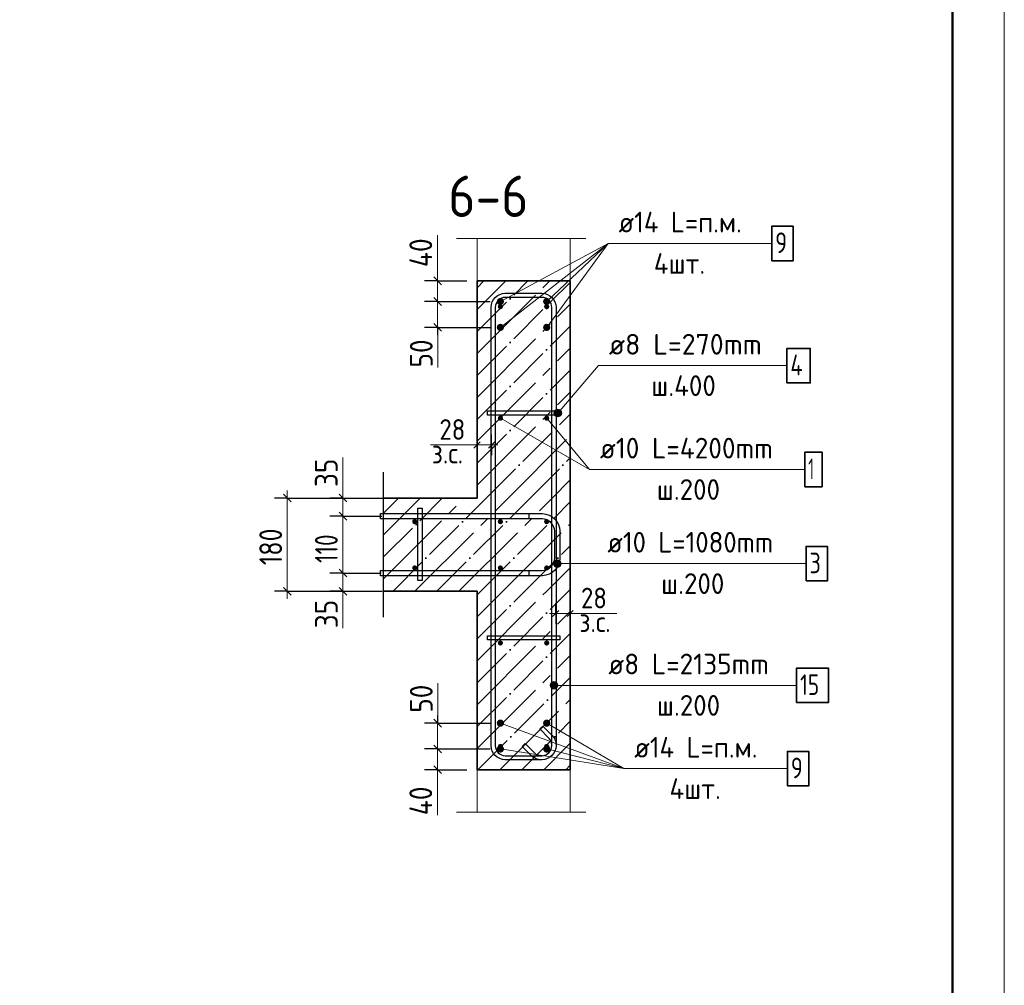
# Model space of a CAD drawing. Header units: millimetres. Extents: x -49773 to 2322955, y -3321 to 58485.
# Tile 96 of 256: x 440055 to 449570, y 29740 to 39073. Entities that reach past the tile are written whole.
import ezdxf

# ---------------------------------------------------------------- set-up
doc = ezdxf.new("R2010")
doc.units = ezdxf.units.MM
doc.linetypes.add('______11', pattern=[500, 400, -50, 0, -50])
doc.linetypes.add('______5', pattern=[1100, 800, -100, 100, -100])
for name, color, linetype, lineweight in [('Standard', 7, 'Continuous', 25), ('Арм.стержн. Арматура края', 96, 'Continuous', 35), ('Арм.стержн. вертикальными 1', 22, 'Continuous', 35), ('Арм.стержн. Доп. арматура', 180, 'Continuous', 35), ('Арм.стержн. Хомут', 240, 'Continuous', 35), ('Арм.стержн.горизонт. 1', 180, 'Continuous', 35), ('Размерная линия_ общее', 7, 'Continuous', 13), ('Размерная линия_ общее_1', 7, 'Continuous', 13)]:
    doc.layers.add(name, color=color, linetype=linetype, lineweight=lineweight)
doc.layers.add('Арм.стержн.Стяжки', color=7, linetype='Continuous', lineweight=35, true_color=0x501e0f)
doc.layers.add('Осевая линия_ общее', color=7, linetype='______5', lineweight=13, true_color=0xa0a0a0)
doc.styles.add('ISOCPEUR', font='txt')

msp = doc.modelspace()

# ---------------------------------------------------------------- hatches: boundary and pattern name
at = {"layer": 'Арм.стержн. Арматура края', "linetype": 'Continuous', "lineweight": 13, "transparency": 33554687}
for points in [[(445217.7, 33797.2), (445217.7, 33834.7), (445212.4, 33815.9)], [(445231.2, 33783.7), (445231.2, 33848.2), (445217.7, 33834.7)], [(445231.2, 33783.7), (445217.7, 33834.7), (445217.7, 33797.2)], [(445249.9, 33778.4), (445249.9, 33853.4), (445231.2, 33848.2)], [(445249.9, 33778.4), (445231.2, 33848.2), (445231.2, 33783.7)], [(445268.7, 33783.7), (445268.7, 33848.2), (445249.9, 33853.4)], [(445268.7, 33783.7), (445249.9, 33853.4), (445249.9, 33778.4)], [(445282.2, 33797.2), (445282.2, 33834.7), (445268.7, 33848.2)], [(445282.2, 33797.2), (445268.7, 33848.2), (445268.7, 33783.7)], [(445282.2, 33834.7), (445282.2, 33797.2), (445287.4, 33815.9)]]:
    msp.add_hatch(color=7, dxfattribs=at).paths.add_polyline_path(points)
at = {"layer": 'Арм.стержн. вертикальными 1', "linetype": 'Continuous', "lineweight": 50, "transparency": 33554687}
for points in [[(444724.9, 36299.1), (444723, 36308.7), (444717.6, 36316.8), (444709.5, 36322.2), (444699.9, 36324.1), (444690.4, 36322.2), (444682.3, 36316.8), (444676.8, 36308.7), (444675, 36299.1), (444676.8, 36289.5), (444682.3, 36281.4), (444690.4, 36276), (444699.9, 36274.1), (444709.5, 36276), (444717.6, 36281.4), (444723, 36289.5)], [(445172.6, 36299.1), (445170.7, 36308.7), (445165.3, 36316.8), (445157.2, 36322.2), (445147.6, 36324.1), (445138, 36322.2), (445129.9, 36316.8), (445124.5, 36308.7), (445122.6, 36299.1), (445124.5, 36289.5), (445129.9, 36281.4), (445138, 36276), (445147.6, 36274.1), (445157.2, 36276), (445165.3, 36281.4), (445170.7, 36289.5)], [(444724.9, 35221.6), (444723, 35231.2), (444717.6, 35239.3), (444709.5, 35244.7), (444699.9, 35246.6), (444690.4, 35244.7), (444682.3, 35239.3), (444676.8, 35231.2), (444675, 35221.6), (444676.8, 35212.1), (444682.3, 35203.9), (444690.4, 35198.5), (444699.9, 35196.6), (444709.5, 35198.5), (444717.6, 35203.9), (444723, 35212.1)], [(445172.6, 35221.6), (445170.7, 35231.2), (445165.3, 35239.3), (445157.2, 35244.7), (445147.6, 35246.6), (445138, 35244.7), (445129.9, 35239.3), (445124.5, 35231.2), (445122.6, 35221.6), (445124.5, 35212.1), (445129.9, 35203.9), (445138, 35198.5), (445147.6, 35196.6), (445157.2, 35198.5), (445165.3, 35203.9), (445170.7, 35212.1)], [(443897.5, 34221.6), (443895.6, 34231.2), (443890.1, 34239.3), (443882, 34244.7), (443872.5, 34246.6), (443862.9, 34244.7), (443854.8, 34239.3), (443849.4, 34231.2), (443847.5, 34221.6), (443849.4, 34212.1), (443854.8, 34203.9), (443862.9, 34198.5), (443872.5, 34196.6), (443882, 34198.5), (443890.1, 34203.9), (443895.6, 34212.1)], [(444724.9, 34221.6), (444723, 34231.2), (444717.6, 34239.3), (444709.5, 34244.7), (444699.9, 34246.6), (444690.4, 34244.7), (444682.3, 34239.3), (444676.8, 34231.2), (444675, 34221.6), (444676.8, 34212.1), (444682.3, 34203.9), (444690.4, 34198.5), (444699.9, 34196.6), (444709.5, 34198.5), (444717.6, 34203.9), (444723, 34212.1)], [(445172.6, 34221.6), (445170.7, 34231.2), (445165.3, 34239.3), (445157.2, 34244.7), (445147.6, 34246.6), (445138, 34244.7), (445129.9, 34239.3), (445124.5, 34231.2), (445122.6, 34221.6), (445124.5, 34212.1), (445129.9, 34203.9), (445138, 34198.5), (445147.6, 34196.6), (445157.2, 34198.5), (445165.3, 34203.9), (445170.7, 34212.1)], [(443897.5, 33774), (443895.6, 33783.5), (443890.1, 33791.6), (443882, 33797.1), (443872.5, 33799), (443862.9, 33797.1), (443854.8, 33791.6), (443849.4, 33783.5), (443847.5, 33774), (443849.4, 33764.4), (443854.8, 33756.3), (443862.9, 33750.9), (443872.5, 33749), (443882, 33750.9), (443890.1, 33756.3), (443895.6, 33764.4)], [(444724.9, 33774), (444723, 33783.5), (444717.6, 33791.6), (444709.5, 33797.1), (444699.9, 33799), (444690.4, 33797.1), (444682.3, 33791.6), (444676.8, 33783.5), (444675, 33774), (444676.8, 33764.4), (444682.3, 33756.3), (444690.4, 33750.9), (444699.9, 33749), (444709.5, 33750.9), (444717.6, 33756.3), (444723, 33764.4)], [(445172.6, 33774), (445170.7, 33783.5), (445165.3, 33791.6), (445157.2, 33797.1), (445147.6, 33799), (445138, 33797.1), (445129.9, 33791.6), (445124.5, 33783.5), (445122.6, 33774), (445124.5, 33764.4), (445129.9, 33756.3), (445138, 33750.9), (445147.6, 33749), (445157.2, 33750.9), (445165.3, 33756.3), (445170.7, 33764.4)], [(444724.9, 33049), (444723, 33058.5), (444717.6, 33066.6), (444709.5, 33072.1), (444699.9, 33074), (444690.4, 33072.1), (444682.3, 33066.6), (444676.8, 33058.5), (444675, 33049), (444676.8, 33039.4), (444682.3, 33031.3), (444690.4, 33025.9), (444699.9, 33024), (444709.5, 33025.9), (444717.6, 33031.3), (444723, 33039.4)], [(445172.6, 33049), (445170.7, 33058.5), (445165.3, 33066.6), (445157.2, 33072.1), (445147.6, 33074), (445138, 33072.1), (445129.9, 33066.6), (445124.5, 33058.5), (445122.6, 33049), (445124.5, 33039.4), (445129.9, 33031.3), (445138, 33025.9), (445147.6, 33024), (445157.2, 33025.9), (445165.3, 33031.3), (445170.7, 33039.4)], [(444724.9, 32049), (444723, 32058.5), (444717.6, 32066.6), (444709.5, 32072.1), (444699.9, 32074), (444690.4, 32072.1), (444682.3, 32066.6), (444676.8, 32058.5), (444675, 32049), (444676.8, 32039.4), (444682.3, 32031.3), (444690.4, 32025.9), (444699.9, 32024), (444709.5, 32025.9), (444717.6, 32031.3), (444723, 32039.4)], [(445172.6, 32049), (445170.7, 32058.5), (445165.3, 32066.6), (445157.2, 32072.1), (445147.6, 32074), (445138, 32072.1), (445129.9, 32066.6), (445124.5, 32058.5), (445122.6, 32049), (445124.5, 32039.4), (445129.9, 32031.3), (445138, 32025.9), (445147.6, 32024), (445157.2, 32025.9), (445165.3, 32031.3), (445170.7, 32039.4)]]:
    msp.add_hatch(color=4, dxfattribs=at).paths.add_polyline_path(points)
at = {"layer": 'Арм.стержн. Доп. арматура', "linetype": 'Continuous', "lineweight": 50, "transparency": 33554687}
for points in [[(444734.9, 36349.1), (444732.3, 36362.5), (444724.7, 36373.8), (444713.3, 36381.4), (444699.9, 36384.1), (444686.6, 36381.4), (444675.2, 36373.8), (444667.6, 36362.5), (444665, 36349.1), (444667.6, 36335.7), (444675.2, 36324.4), (444686.6, 36316.8), (444699.9, 36314.1), (444713.3, 36316.8), (444724.7, 36324.4), (444732.3, 36335.7)], [(445182.6, 36349.1), (445179.9, 36362.5), (445172.4, 36373.8), (445161, 36381.4), (445147.6, 36384.1), (445134.2, 36381.4), (445122.9, 36373.8), (445115.3, 36362.5), (445112.6, 36349.1), (445115.3, 36335.7), (445122.9, 36324.4), (445134.2, 36316.8), (445147.6, 36314.1), (445161, 36316.8), (445172.4, 36324.4), (445179.9, 36335.7)], [(444734.9, 36099.1), (444732.3, 36112.5), (444724.7, 36123.9), (444713.3, 36131.4), (444699.9, 36134.1), (444686.6, 36131.4), (444675.2, 36123.9), (444667.6, 36112.5), (444665, 36099.1), (444667.6, 36085.7), (444675.2, 36074.4), (444686.6, 36066.8), (444699.9, 36064.1), (444713.3, 36066.8), (444724.7, 36074.4), (444732.3, 36085.7)], [(445182.6, 36099.1), (445179.9, 36112.5), (445172.4, 36123.9), (445161, 36131.4), (445147.6, 36134.1), (445134.2, 36131.4), (445122.9, 36123.9), (445115.3, 36112.5), (445112.6, 36099.1), (445115.3, 36085.7), (445122.9, 36074.4), (445134.2, 36066.8), (445147.6, 36064.1), (445161, 36066.8), (445172.4, 36074.4), (445179.9, 36085.7)], [(444734.9, 32274.1), (444732.3, 32287.5), (444724.7, 32298.9), (444713.3, 32306.4), (444699.9, 32309.1), (444686.6, 32306.4), (444675.2, 32298.9), (444667.6, 32287.5), (444665, 32274.1), (444667.6, 32260.7), (444675.2, 32249.4), (444686.6, 32241.8), (444699.9, 32239.1), (444713.3, 32241.8), (444724.7, 32249.4), (444732.3, 32260.7)], [(445182.6, 32274.1), (445179.9, 32287.5), (445172.4, 32298.9), (445161, 32306.4), (445147.6, 32309.1), (445134.2, 32306.4), (445122.9, 32298.9), (445115.3, 32287.5), (445112.6, 32274.1), (445115.3, 32260.7), (445122.9, 32249.4), (445134.2, 32241.8), (445147.6, 32239.1), (445161, 32241.8), (445172.4, 32249.4), (445179.9, 32260.7)], [(444734.9, 32024.1), (444732.3, 32037.5), (444724.7, 32048.9), (444713.3, 32056.4), (444699.9, 32059.1), (444686.6, 32056.4), (444675.2, 32048.9), (444667.6, 32037.5), (444665, 32024.1), (444667.6, 32010.7), (444675.2, 31999.4), (444686.6, 31991.8), (444699.9, 31989.1), (444713.3, 31991.8), (444724.7, 31999.4), (444732.3, 32010.7)], [(445182.6, 32024.1), (445179.9, 32037.5), (445172.4, 32048.9), (445161, 32056.4), (445147.6, 32059.1), (445134.2, 32056.4), (445122.9, 32048.9), (445115.3, 32037.5), (445112.6, 32024.1), (445115.3, 32010.7), (445122.9, 31999.4), (445134.2, 31991.8), (445147.6, 31989.1), (445161, 31991.8), (445172.4, 31999.4), (445179.9, 32010.7)]]:
    msp.add_hatch(color=7, dxfattribs=at).paths.add_polyline_path(points)
at = {"layer": 'Арм.стержн. Хомут', "linetype": 'Continuous', "lineweight": 13, "transparency": 33554687}
for points in [[(445185.4, 32620.2), (445185.4, 32657.7), (445180.1, 32638.9)], [(445198.9, 32606.7), (445198.9, 32671.2), (445185.4, 32657.7)], [(445198.9, 32606.7), (445185.4, 32657.7), (445185.4, 32620.2)], [(445217.6, 32601.4), (445217.6, 32676.4), (445198.9, 32671.2)], [(445217.6, 32601.4), (445198.9, 32671.2), (445198.9, 32606.7)], [(445236.4, 32606.7), (445236.4, 32671.2), (445217.6, 32676.4)], [(445236.4, 32606.7), (445217.6, 32676.4), (445217.6, 32601.4)], [(445249.9, 32620.2), (445249.9, 32657.7), (445236.4, 32671.2)], [(445249.9, 32620.2), (445236.4, 32671.2), (445236.4, 32606.7)], [(445249.9, 32657.7), (445249.9, 32620.2), (445255.1, 32638.9)]]:
    msp.add_hatch(color=7, dxfattribs=at).paths.add_polyline_path(points)
at = {"layer": 'Арм.стержн.Стяжки', "linetype": 'Continuous', "lineweight": 13, "transparency": 33554687}
for points in [[(445291.5, 35264.8), (445242.6, 35306.9), (445226.4, 35296.1)], [(445290.1, 35283.9), (445261.6, 35308.3), (445242.6, 35306.9)], [(445290.1, 35283.9), (445242.6, 35306.9), (445291.5, 35264.8)], [(445261.6, 35308.3), (445290.1, 35283.9), (445279.3, 35300.1)], [(445283.2, 35247.2), (445226.4, 35296.1), (445218.1, 35278.5)], [(445283.2, 35247.2), (445218.1, 35278.5), (445267, 35236.4)], [(445267, 35236.4), (445218.1, 35278.5), (445219.6, 35259.4)], [(445267, 35236.4), (445219.6, 35259.4), (445248, 35235)], [(445248, 35235), (445219.6, 35259.4), (445230.4, 35243.2)], [(445291.5, 35264.8), (445226.4, 35296.1), (445283.2, 35247.2)]]:
    msp.add_hatch(color=7, dxfattribs=at).paths.add_polyline_path(points)

# ---------------------------------------------------------------- linework, layer by layer
at = {"layer": 'Standard', "color": 7, "linetype": 'Continuous', "lineweight": 13, "transparency": 33554687}
for p, q in [((444275, 36959.6), (445524.9, 36959.6)), ((444475, 34962.6), (444024.9, 34962.6)), ((445375, 33333.4), (445824.9, 33333.4)), ((444275, 31413.6), (445524.9, 31413.6))]:
    msp.add_line(p, q, dxfattribs=at)
at = {"layer": 'Standard', "color": 253, "linetype": '______11', "lineweight": 35, "true_color": 0xababab, "transparency": 33554687}
for p, q in [((444475, 36058.6), (444965.5, 36549.1)), ((444475, 36482.8), (444541.2, 36549.1)), ((444475, 35634.3), (445375, 36534.3)), ((444475, 35210.1), (445375, 36110.1)), ((444475, 34785.8), (445375, 35685.8)), ((444562.5, 34449.1), (445375, 35261.5)), ((444986.8, 34449.1), (445375, 34837.3)), ((443566.4, 34301.5), (443714, 34449.1)), ((443566.4, 33877.2), (444138.3, 34449.1)), ((443662.5, 33549.1), (444562.5, 34449.1)), ((444086.8, 33549.1), (444986.8, 34449.1)), ((444511.1, 33549.1), (445375, 34413)), ((444935.3, 33549.1), (445375, 33988.7)), ((444475, 32664.5), (445359.6, 33549.1)), ((444475, 33088.7), (444935.3, 33549.1)), ((444475, 33513), (444511.1, 33549.1)), ((445359.6, 33549.1), (445375, 33564.5)), ((444475, 32240.2), (445375, 33140.2)), ((444483.1, 31824.1), (445375, 32716)), ((444907.4, 31824.1), (445375, 32291.7)), ((445331.6, 31824.1), (445375, 31867.4))]:
    msp.add_line(p, q, dxfattribs=at)
at = {"layer": 'Standard', "color": 253, "linetype": '______5', "lineweight": 35, "true_color": 0xababab, "transparency": 33554687}
for p, q in [((444475, 35846.5), (445177.6, 36549.1)), ((444475, 36270.7), (444753.3, 36549.1)), ((444475, 35422.2), (445375, 36322.2)), ((444475, 34997.9), (445375, 35897.9)), ((444475, 34573.7), (445375, 35473.7)), ((444774.7, 34449.1), (445375, 35049.4)), ((445198.9, 34449.1), (445375, 34625.1)), ((443566.4, 34089.4), (443926.1, 34449.1)), ((443566.4, 33665.1), (444350.4, 34449.1)), ((443874.7, 33549.1), (444774.7, 34449.1)), ((444298.9, 33549.1), (445198.9, 34449.1)), ((444723.2, 33549.1), (445375, 34200.9)), ((445147.4, 33549.1), (445375, 33776.6)), ((444475, 32876.6), (445147.4, 33549.1)), ((444475, 33300.9), (444723.2, 33549.1)), ((444475, 32452.4), (445375, 33352.3)), ((444475, 32028.1), (445375, 32928.1)), ((444695.2, 31824.1), (445375, 32503.8)), ((445119.5, 31824.1), (445375, 32079.6))]:
    msp.add_line(p, q, dxfattribs=at)
at = {"layer": 'Standard', "color": 7, "linetype": 'Continuous', "lineweight": 35, "transparency": 33554687}
for p, q in [((444475, 36549.1), (444475, 34449.1)), ((445375, 36549.1), (444475, 36549.1)), ((445375, 34449.1), (445375, 36549.1)), ((444475, 34449.1), (443566.4, 34449.1)), ((445375, 33549.1), (445375, 34449.1)), ((443566.4, 33549.1), (444475, 33549.1)), ((444475, 33549.1), (444475, 31824.1)), ((445375, 31824.1), (445375, 33549.1)), ((444475, 31824.1), (445375, 31824.1))]:
    msp.add_line(p, q, dxfattribs=at)
at = {"layer": 'Standard', "color": 7, "linetype": 'Continuous', "lineweight": 25, "transparency": 33554687}
msp.add_line((443566.4, 34699.1), (443566.4, 33299.1), dxfattribs=at)
at = {"layer": 'Standard', "color": 7, "linetype": 'Continuous', "lineweight": 13, "transparency": 33554687}
msp.add_lwpolyline([(407569.7, -1236.7), (449569.7, -1236.7), (449569.7, 58163.3), (407569.7, 58163.3), (407569.7, -1236.7)], close=True, dxfattribs=at)
at = {"layer": 'Standard', "color": 7, "linetype": 'Continuous', "lineweight": 50, "transparency": 33554687}
msp.add_lwpolyline([(409569.7, 57663.3), (449069.7, 57663.3), (449069.7, -736.7), (409569.7, -736.7), (409569.7, 57663.3)], close=True, dxfattribs=at)
at = {"layer": 'Standard', "color": 7, "linetype": 'Continuous', "lineweight": 13, "transparency": 33554687}
for points in [[(444475, 36549.1), (445375, 36549.1), (445375, 36959.6), (444475, 36959.6), (444475, 36549.1)], [(444475, 31824.1), (445375, 31824.1), (445375, 31413.6), (444475, 31413.6), (444475, 31824.1)]]:
    msp.add_lwpolyline(points, dxfattribs=at)
at = {"layer": 'Арм.стержн. Арматура края', "color": 7, "linetype": 'Continuous', "lineweight": 13, "transparency": 33554687}
for p, q in [((445212.4, 33815.9), (445212.4, 33815.9)), ((445249.9, 33853.4), (445249.9, 33853.4)), ((445333.7, 33815.9), (445249.9, 33815.9)), ((445249.9, 33778.4), (445249.9, 33778.4)), ((445287.4, 33815.9), (445287.4, 33815.9)), ((445333.7, 33815.9), (447653.7, 33815.9))]:
    msp.add_line(p, q, dxfattribs=at)
at = {"layer": 'Арм.стержн. Арматура края', "color": 4, "linetype": 'Continuous', "lineweight": 25, "transparency": 33554687}
msp.add_lwpolyline([(443541.4, 33749.1), (445104.7, 33749.1), (445127.3, 33752.2), (445150.2, 33759.8), (445171.2, 33771.5), (445188.3, 33785.8), (445202.5, 33802.8), (445214.3, 33823.8), (445221.8, 33846.7), (445224.9, 33869.3), (445224.9, 34128.9), (445221.8, 34151.5), (445214.3, 34174.4), (445202.5, 34195.4), (445188.3, 34212.4), (445171.2, 34226.7), (445150.2, 34238.4), (445127.3, 34246), (445104.7, 34249.1), (443541.4, 34249.1), (443541.4, 34299.1), (445108.2, 34299.1), (445138.7, 34294.9), (445170.5, 34284.4), (445199.7, 34268), (445223.8, 34247.9), (445243.9, 34223.9), (445260.2, 34194.6), (445270.7, 34162.9), (445274.9, 34132.4), (445274.9, 33865.8), (445270.7, 33835.3), (445260.2, 33803.6), (445243.9, 33774.4), (445223.8, 33750.3), (445199.7, 33730.2), (445170.5, 33713.8), (445138.7, 33703.3), (445108.2, 33699.1), (443541.4, 33699.1), (443541.4, 33749.1)], dxfattribs=at)
msp.add_lwpolyline([(443541.4, 33749.1), (445104.7, 33749.1), (445127.3, 33752.2), (445150.2, 33759.8), (445171.2, 33771.5), (445188.3, 33785.8), (445202.5, 33802.8), (445214.3, 33823.8), (445221.8, 33846.7), (445224.9, 33869.3), (445224.9, 34128.9), (445221.8, 34151.5), (445214.3, 34174.4), (445202.5, 34195.4), (445188.3, 34212.4), (445171.2, 34226.7), (445150.2, 34238.4), (445127.3, 34246), (445104.7, 34249.1), (443541.4, 34249.1), (443541.4, 34299.1), (445108.2, 34299.1), (445138.7, 34294.9), (445170.5, 34284.4), (445199.7, 34268), (445223.8, 34247.9), (445243.9, 34223.9), (445260.2, 34194.6), (445270.7, 34162.9), (445274.9, 34132.4), (445274.9, 33865.8), (445270.7, 33835.3), (445260.2, 33803.6), (445243.9, 33774.4), (445223.8, 33750.3), (445199.7, 33730.2), (445170.5, 33713.8), (445138.7, 33703.3), (445108.2, 33699.1), (443541.4, 33699.1), (443541.4, 33749.1)], dxfattribs=at)
at = {"layer": 'Арм.стержн. Арматура края', "color": 7, "linetype": 'Continuous', "lineweight": 35, "transparency": 33554687}
msp.add_lwpolyline([(447653.7, 33649.3), (447860.4, 33649.3), (447860.4, 33982.6), (447653.7, 33982.6), (447653.7, 33649.3)], dxfattribs=at)
at = {"layer": 'Арм.стержн. Арматура края', "color": 7, "linetype": 'Continuous', "lineweight": 13, "transparency": 33554687}
msp.add_circle((445249.9, 33815.9), 37.5, dxfattribs=at)
at = {"layer": 'Арм.стержн. вертикальными 1', "color": 7, "linetype": 'Continuous', "lineweight": 13, "transparency": 33554687}
for q in [(445147.6, 35221.6), (447641.8, 34725.5)]:
    msp.add_line((445561.8, 34725.5), q, dxfattribs=at)
at = {"layer": 'Арм.стержн. вертикальными 1', "color": 7, "linetype": 'Continuous', "lineweight": 35, "transparency": 33554687}
msp.add_lwpolyline([(447641.8, 34558.8), (447808.5, 34558.8), (447808.5, 34892.2), (447641.8, 34892.2), (447641.8, 34558.8)], dxfattribs=at)
at = {"layer": 'Арм.стержн. Доп. арматура', "color": 7, "linetype": 'Continuous', "lineweight": 13, "transparency": 33554687}
for p, q in [((445742.4, 36910.3), (444699.9, 36099.1)), ((445742.4, 36910.3), (444699.9, 36349.1)), ((445742.4, 36910.3), (445147.6, 36099.1)), ((445742.4, 36910.3), (445147.6, 36349.1)), ((445742.4, 36910.3), (447322.4, 36910.3)), ((445893.9, 31834.2), (444699.9, 32274.1)), ((445893.9, 31834.2), (445147.6, 32274.1)), ((445893.9, 31834.2), (444699.9, 32024.1)), ((445893.9, 31834.2), (445147.6, 32024.1)), ((445893.9, 31834.2), (447473.9, 31834.2))]:
    msp.add_line(p, q, dxfattribs=at)
at = {"layer": 'Арм.стержн. Доп. арматура', "color": 7, "linetype": 'Continuous', "lineweight": 35, "transparency": 33554687}
for points in [[(447322.4, 36743.6), (447529.1, 36743.6), (447529.1, 37076.9), (447322.4, 37076.9), (447322.4, 36743.6)], [(447473.9, 31667.5), (447680.5, 31667.5), (447680.5, 32000.9), (447473.9, 32000.9), (447473.9, 31667.5)]]:
    msp.add_lwpolyline(points, dxfattribs=at)
at = {"layer": 'Арм.стержн. Хомут', "color": 7, "linetype": 'Continuous', "lineweight": 13, "transparency": 33554687}
for p, q in [((445180.1, 32638.9), (445180.1, 32638.9)), ((445217.6, 32676.4), (445217.6, 32676.4)), ((445643, 32638.9), (445217.6, 32638.9)), ((445255.1, 32638.9), (445255.1, 32638.9)), ((445643, 32638.9), (447563, 32638.9)), ((445217.6, 32601.4), (445217.6, 32601.4))]:
    msp.add_line(p, q, dxfattribs=at)
at = {"layer": 'Арм.стержн. Хомут', "color": 40, "linetype": 'Continuous', "lineweight": 25, "transparency": 33554687}
msp.add_lwpolyline([(444938.9, 32076.3), (445028.2, 31987), (445035.4, 31980.9), (445043, 31975.4), (445051, 31970.6), (445059.3, 31966.7), (445068, 31963.6), (445077, 31961.3), (445086.3, 31959.8), (445095.7, 31959.1), (445101.4, 31959.1), (445119.5, 31961.6), (445137.8, 31967.7), (445154.6, 31977), (445168.3, 31988.5), (445179.7, 32002.1), (445189.1, 32018.9), (445195.1, 32037.2), (445197.6, 32055.3), (445197.6, 36292.9), (445195.1, 36311), (445189.1, 36329.3), (445179.7, 36346.1), (445168.3, 36359.8), (445154.6, 36371.2), (445137.8, 36380.6), (445119.5, 36386.6), (445101.4, 36389.1), (444746.1, 36389.1), (444728, 36386.6), (444709.7, 36380.6), (444692.9, 36371.2), (444679.3, 36359.8), (444667.9, 36346.1), (444658.5, 36329.3), (444652.5, 36311), (444650, 36292.9), (444650, 32055.3), (444652.5, 32037.2), (444658.5, 32018.9), (444667.9, 32002.1), (444679.3, 31988.5), (444692.9, 31977), (444709.7, 31967.7), (444728, 31961.6), (444746.1, 31959.1), (445101.4, 31959.1), (445119.5, 31961.6), (445137.8, 31967.7), (445154.6, 31977), (445168.3, 31988.5), (445179.7, 32002.1), (445189.1, 32018.9), (445195.1, 32037.2), (445197.6, 32055.3), (445197.6, 32061), (445196.9, 32070.4), (445195.4, 32079.7), (445193.1, 32088.7), (445190, 32097.4), (445186.1, 32105.7), (445181.3, 32113.7), (445175.8, 32121.4), (445169.7, 32128.5), (445080.4, 32217.8), (445108.6, 32246.1), (445199, 32155.8), (445207.2, 32146.2), (445214.9, 32135.6), (445221.5, 32124.3), (445227, 32112.7), (445231.3, 32100.6), (445234.6, 32087.9), (445236.7, 32075), (445237.6, 32062.4), (445237.6, 32052.5), (445234.2, 32028.1), (445225.8, 32002.7), (445212.7, 31979.3), (445196.7, 31960.1), (445177.4, 31944), (445154, 31930.9), (445128.6, 31922.5), (445104.2, 31919.1), (444743.3, 31919.1), (444718.9, 31922.5), (444693.5, 31930.9), (444670.1, 31944), (444650.9, 31960.1), (444634.8, 31979.3), (444621.7, 32002.7), (444613.3, 32028.1), (444609.9, 32052.5), (444609.9, 36295.7), (444613.3, 36320.1), (444621.7, 36345.5), (444634.8, 36368.9), (444650.9, 36388.2), (444670.1, 36404.2), (444693.5, 36417.3), (444718.9, 36425.7), (444743.3, 36429.1), (445104.2, 36429.1), (445128.6, 36425.7), (445154, 36417.3), (445177.4, 36404.2), (445196.7, 36388.2), (445212.7, 36368.9), (445225.8, 36345.5), (445234.2, 36320.1), (445237.6, 36295.7), (445237.6, 32052.5), (445234.2, 32028.1), (445225.8, 32002.7), (445212.7, 31979.3), (445196.7, 31960.1), (445177.4, 31944), (445154, 31930.9), (445128.6, 31922.5), (445104.2, 31919.1), (445094.3, 31919.1), (445081.7, 31920), (445068.8, 31922.1), (445056.1, 31925.4), (445044, 31929.7), (445032.4, 31935.2), (445021.1, 31941.8), (445010.5, 31949.5), (445001, 31957.8), (444910.7, 32048.1), (444938.9, 32076.3)], dxfattribs=at)
msp.add_lwpolyline([(444938.9, 32076.3), (445028.2, 31987), (445035.4, 31980.9), (445043, 31975.4), (445051, 31970.6), (445059.3, 31966.7), (445068, 31963.6), (445077, 31961.3), (445086.3, 31959.8), (445095.7, 31959.1), (445101.4, 31959.1), (445119.5, 31961.6), (445137.8, 31967.7), (445154.6, 31977), (445168.3, 31988.5), (445179.7, 32002.1), (445189.1, 32018.9), (445195.1, 32037.2), (445197.6, 32055.3), (445197.6, 36292.9), (445195.1, 36311), (445189.1, 36329.3), (445179.7, 36346.1), (445168.3, 36359.8), (445154.6, 36371.2), (445137.8, 36380.6), (445119.5, 36386.6), (445101.4, 36389.1), (444746.1, 36389.1), (444728, 36386.6), (444709.7, 36380.6), (444692.9, 36371.2), (444679.3, 36359.8), (444667.9, 36346.1), (444658.5, 36329.3), (444652.5, 36311), (444650, 36292.9), (444650, 32055.3), (444652.5, 32037.2), (444658.5, 32018.9), (444667.9, 32002.1), (444679.3, 31988.5), (444692.9, 31977), (444709.7, 31967.7), (444728, 31961.6), (444746.1, 31959.1), (445101.4, 31959.1), (445119.5, 31961.6), (445137.8, 31967.7), (445154.6, 31977), (445168.3, 31988.5), (445179.7, 32002.1), (445189.1, 32018.9), (445195.1, 32037.2), (445197.6, 32055.3), (445197.6, 32061), (445196.9, 32070.4), (445195.4, 32079.7), (445193.1, 32088.7), (445190, 32097.4), (445186.1, 32105.7), (445181.3, 32113.7), (445175.8, 32121.4), (445169.7, 32128.5), (445080.4, 32217.8), (445108.6, 32246.1), (445199, 32155.8), (445207.2, 32146.2), (445214.9, 32135.6), (445221.5, 32124.3), (445227, 32112.7), (445231.3, 32100.6), (445234.6, 32087.9), (445236.7, 32075), (445237.6, 32062.4), (445237.6, 32052.5), (445234.2, 32028.1), (445225.8, 32002.7), (445212.7, 31979.3), (445196.7, 31960.1), (445177.4, 31944), (445154, 31930.9), (445128.6, 31922.5), (445104.2, 31919.1), (444743.3, 31919.1), (444718.9, 31922.5), (444693.5, 31930.9), (444670.1, 31944), (444650.9, 31960.1), (444634.8, 31979.3), (444621.7, 32002.7), (444613.3, 32028.1), (444609.9, 32052.5), (444609.9, 36295.7), (444613.3, 36320.1), (444621.7, 36345.5), (444634.8, 36368.9), (444650.9, 36388.2), (444670.1, 36404.2), (444693.5, 36417.3), (444718.9, 36425.7), (444743.3, 36429.1), (445104.2, 36429.1), (445128.6, 36425.7), (445154, 36417.3), (445177.4, 36404.2), (445196.7, 36388.2), (445212.7, 36368.9), (445225.8, 36345.5), (445234.2, 36320.1), (445237.6, 36295.7), (445237.6, 32052.5), (445234.2, 32028.1), (445225.8, 32002.7), (445212.7, 31979.3), (445196.7, 31960.1), (445177.4, 31944), (445154, 31930.9), (445128.6, 31922.5), (445104.2, 31919.1), (445094.3, 31919.1), (445081.7, 31920), (445068.8, 31922.1), (445056.1, 31925.4), (445044, 31929.7), (445032.4, 31935.2), (445021.1, 31941.8), (445010.5, 31949.5), (445001, 31957.8), (444910.7, 32048.1), (444938.9, 32076.3)], dxfattribs=at)
at = {"layer": 'Арм.стержн. Хомут', "color": 7, "linetype": 'Continuous', "lineweight": 35, "transparency": 33554687}
msp.add_lwpolyline([(447563, 32472.3), (447869.7, 32472.3), (447869.7, 32805.6), (447563, 32805.6), (447563, 32472.3)], dxfattribs=at)
at = {"layer": 'Арм.стержн. Хомут', "color": 7, "linetype": 'Continuous', "lineweight": 13, "transparency": 33554687}
msp.add_circle((445217.6, 32638.9), 37.5, dxfattribs=at)
at = {"layer": 'Арм.стержн.горизонт. 1', "color": 4, "linetype": 'Continuous', "lineweight": 25, "transparency": 33554687}
for points in [[(443541.4, 34299.1), (444974.9, 34299.1), (444974.9, 34249.1), (443541.4, 34249.1), (443541.4, 34299.1)], [(443541.4, 34299.1), (444974.9, 34299.1), (444974.9, 34249.1), (443541.4, 34249.1), (443541.4, 34299.1)], [(443541.4, 33749.1), (444974.9, 33749.1), (444974.9, 33699.1), (443541.4, 33699.1), (443541.4, 33749.1)], [(443541.4, 33749.1), (444974.9, 33749.1), (444974.9, 33699.1), (443541.4, 33699.1), (443541.4, 33749.1)]]:
    msp.add_lwpolyline(points, dxfattribs=at)
at = {"layer": 'Арм.стержн.Стяжки', "color": 7, "linetype": 'Continuous', "lineweight": 13, "transparency": 33554687}
for p, q in [((445648.4, 35729.3), (445254.8, 35271.6)), ((445648.4, 35729.3), (447468.4, 35729.3)), ((445226.4, 35296.1), (445226.4, 35296.1)), ((445230.4, 35243.2), (445230.4, 35243.2)), ((445279.3, 35300.1), (445279.3, 35300.1)), ((445283.2, 35247.2), (445283.2, 35247.2))]:
    msp.add_line(p, q, dxfattribs=at)
at = {"layer": 'Арм.стержн.Стяжки', "color": 7, "linetype": 'Continuous', "lineweight": 35, "transparency": 33554687}
msp.add_lwpolyline([(447468.4, 35562.6), (447695, 35562.6), (447695, 35895.9), (447468.4, 35895.9), (447468.4, 35562.6)], dxfattribs=at)
at = {"layer": 'Арм.стержн.Стяжки', "color": 40, "linetype": 'Continuous', "lineweight": 25, "transparency": 33554687}
for points in [[(444574.8, 35291.6), (445274.8, 35291.6), (445274.8, 35251.6), (444574.8, 35251.6), (444574.8, 35291.6)], [(443902.5, 33651.4), (443902.5, 34351.4), (443942.5, 34351.4), (443942.5, 33651.4), (443902.5, 33651.4)], [(444574.8, 33119), (445274.8, 33119), (445274.8, 33079), (444574.8, 33079), (444574.8, 33119)]]:
    msp.add_lwpolyline(points, dxfattribs=at)
at = {"layer": 'Арм.стержн.Стяжки', "color": 7, "linetype": 'Continuous', "lineweight": 13, "transparency": 33554687}
msp.add_circle((445254.8, 35271.6), 37.5, dxfattribs=at)
at = {"layer": 'Осевая линия_ общее', "color": 7, "linetype": 'Continuous', "lineweight": 13, "transparency": 33554687}
msp.add_line((444699.9, 35221.6), (445561.8, 34725.5), dxfattribs=at)
at = {"layer": 'Размерная линия_ общее', "color": 7, "linetype": 'Continuous', "lineweight": 13, "transparency": 33554687}
for p, q in [((444090.8, 36681.7), (444090.8, 36989.7)), ((444092.8, 36449.1), (444090.8, 36681.7)), ((444092.8, 36549.1), (444092.8, 36624.1)), ((444092.8, 36349.1), (444092.8, 36549.1)), ((444092.8, 36099.1), (444092.8, 36349.1)), ((444092.8, 36224.1), (444095.6, 35998.2)), ((444092.8, 36099.1), (444092.8, 36024.1)), ((444095.6, 35998.2), (444095.6, 35712.2)), ((443177.4, 34556.4), (443177.4, 34842.4)), ((443178.4, 34361.6), (443177.4, 34556.4)), ((442640.6, 34449.1), (442640.6, 34524.1)), ((443178.4, 34449.1), (443178.4, 34524.1)), ((443178.4, 34274.1), (443178.4, 34449.1)), ((443178.4, 33724.1), (443178.4, 34274.1)), ((443178.4, 33549.1), (443178.4, 33724.1)), ((443178.4, 33636.6), (443178.2, 33477.6)), ((442640.6, 33549.1), (442640.6, 33474.1)), ((443178.4, 33549.1), (443178.4, 33474.1)), ((443178.2, 33477.6), (443178.2, 33191.6)), ((444095.6, 32375), (444095.6, 32661)), ((444092.8, 32149.1), (444095.6, 32375)), ((444092.8, 32274.1), (444092.8, 32349.1)), ((444092.8, 32274.1), (444092.8, 32024.1)), ((444092.8, 32024.1), (444092.8, 31824.1)), ((444092.8, 31924.1), (444090.8, 31691.5)), ((444092.8, 31824.1), (444092.8, 31749.1)), ((444090.8, 31691.5), (444090.8, 31383.5))]:
    msp.add_line(p, q, dxfattribs=at)
at = {"layer": 'Размерная линия_ общее', "color": 253, "linetype": 'Continuous', "lineweight": -3, "true_color": 0xa0a0a0, "transparency": 33554687}
for p, q in [((444092.8, 36549.1), (443967.8, 36549.1)), ((444092.8, 36549.1), (444217.8, 36549.1)), ((444092.8, 36549.1), (444375, 36549.1)), ((444092.8, 36349.1), (443967.8, 36349.1)), ((444092.8, 36349.1), (444217.8, 36349.1)), ((444092.8, 36349.1), (444599.9, 36349.1)), ((444092.8, 36099.1), (443967.8, 36099.1)), ((444092.8, 36099.1), (444217.8, 36099.1)), ((444092.8, 36099.1), (444599.9, 36099.1)), ((442640.6, 34449.1), (442515.6, 34449.1)), ((442640.6, 34449.1), (442765.6, 34449.1)), ((442640.6, 34449.1), (443526.1, 34449.1)), ((443178.4, 34449.1), (443053.4, 34449.1)), ((443178.4, 34449.1), (443303.4, 34449.1)), ((443178.4, 34449.1), (443567.7, 34449.1)), ((443178.4, 34274.1), (443053.4, 34274.1)), ((443178.4, 34274.1), (443303.4, 34274.1)), ((443178.4, 34274.1), (443554.1, 34274.1)), ((443178.4, 33724.1), (443053.4, 33724.1)), ((443178.4, 33724.1), (443303.4, 33724.1)), ((443178.4, 33724.1), (443547.2, 33724.1)), ((442640.6, 33549.1), (442515.6, 33549.1)), ((442640.6, 33549.1), (442765.6, 33549.1)), ((442640.6, 33549.1), (443539.8, 33549.1)), ((443178.4, 33549.1), (443053.4, 33549.1)), ((443178.4, 33549.1), (443303.4, 33549.1)), ((443178.4, 33549.1), (443557.5, 33549.1)), ((444092.8, 32274.1), (443967.8, 32274.1)), ((444092.8, 32274.1), (444217.8, 32274.1)), ((444092.8, 32274.1), (444599.9, 32274.1)), ((444092.8, 32024.1), (443967.8, 32024.1)), ((444092.8, 32024.1), (444217.8, 32024.1)), ((444092.8, 32024.1), (444599.9, 32024.1)), ((444092.8, 31824.1), (443967.8, 31824.1)), ((444092.8, 31824.1), (444217.8, 31824.1)), ((444092.8, 31824.1), (444375, 31824.1))]:
    msp.add_line(p, q, dxfattribs=at)
at = {"layer": 'Размерная линия_ общее', "color": 7, "linetype": 'Continuous', "lineweight": 25, "transparency": 33554687}
for p, q in [((444130.3, 36511.6), (444055.3, 36586.6)), ((444130.3, 36311.6), (444055.3, 36386.6)), ((444130.3, 36061.6), (444055.3, 36136.6)), ((442678.1, 34411.6), (442603.1, 34486.6)), ((443215.9, 34411.6), (443140.9, 34486.6)), ((443215.9, 34236.6), (443140.9, 34311.6)), ((443215.9, 33686.6), (443140.9, 33761.6)), ((442678.1, 33511.6), (442603.1, 33586.6)), ((443215.9, 33511.6), (443140.9, 33586.6)), ((444055.3, 32311.6), (444130.3, 32236.6)), ((444055.3, 32061.6), (444130.3, 31986.6)), ((444055.3, 31861.6), (444130.3, 31786.6))]:
    msp.add_line(p, q, dxfattribs=at)
at = {"layer": 'Размерная линия_ общее', "color": 7, "linetype": 'Continuous', "lineweight": 13, "transparency": 33554687}
msp.add_lwpolyline([(442640.6, 33549.1), (442640.6, 33717.9), (442640.6, 33717.9), (442640.6, 34449.1)], dxfattribs=at)
at = {"layer": 'Размерная линия_ общее_1', "color": 253, "linetype": 'Continuous', "lineweight": -3, "true_color": 0xa0a0a0, "transparency": 33554687}
for p, q in [((444475, 34962.6), (444475, 35062.6)), ((444614.9, 34962.6), (444614.9, 35062.6)), ((444475, 34962.6), (444475, 34862.6)), ((444614.9, 34962.6), (444614.9, 34862.6)), ((445234.9, 33333.4), (445234.9, 33433.4)), ((445375, 33333.4), (445375, 33433.4)), ((445234.9, 33333.4), (445234.9, 33233.4)), ((445375, 33333.4), (445375, 33233.4))]:
    msp.add_line(p, q, dxfattribs=at)
at = {"layer": 'Размерная линия_ общее_1', "color": 7, "linetype": 'Continuous', "lineweight": 13, "transparency": 33554687}
for p, q in [((444475, 34962.6), (444414.9, 34962.6)), ((444614.9, 34962.6), (444475, 34962.6)), ((444614.9, 34962.6), (444675, 34962.6)), ((445234.9, 33333.4), (445175, 33333.4)), ((445234.9, 33333.4), (445375, 33333.4)), ((445375, 33333.4), (445434.9, 33333.4))]:
    msp.add_line(p, q, dxfattribs=at)
at = {"layer": 'Размерная линия_ общее_1', "color": 7, "linetype": 'Continuous', "lineweight": 25, "transparency": 33554687}
for p, q in [((444504.9, 34992.6), (444444.9, 34932.6)), ((444644.9, 34992.6), (444584.9, 34932.6)), ((445204.9, 33303.4), (445265, 33363.4)), ((445344.9, 33303.4), (445404.9, 33363.4))]:
    msp.add_line(p, q, dxfattribs=at)

# ---------------------------------------------------------------- texts
at = {"layer": 'Standard', "color": 7, "linetype": 'Continuous', "lineweight": 35, "transparency": 33554687, "insert": (444196.2, 37166.3), "char_height": 400, "width": 1021.787, "attachment_point": 7, "style": 'ISOCPEUR'}
msp.add_mtext('\\W0.91;6-6', dxfattribs=at)
at = {"layer": 'Арм.стержн. Арматура края', "color": 7, "linetype": 'Continuous', "lineweight": 25, "transparency": 33554687, "char_height": 200, "attachment_point": 7, "style": 'ISOCPEUR'}
for s, insert, width in [('\\W0.94;ø10 L=1080mm ', (445733.7, 33922.6), 1913.078), ('\\W0.78;3', (447687, 33722.6), 217.601), ('\\W0.95;ш.200 ', (446253.7, 33522.6), 874.662)]:
    msp.add_mtext(s, dxfattribs=dict(at, insert=insert, width=width))
at = {"layer": 'Арм.стержн. вертикальными 1', "color": 7, "linetype": 'Continuous', "lineweight": 25, "transparency": 33554687, "char_height": 200, "attachment_point": 7, "style": 'ISOCPEUR'}
for s, insert, width in [('\\W0.96;ø10 L=4200mm ', (445661.8, 34832.2), 1975.096), ('\\W0.56;1', (447675.2, 34632.2), 155.556), ('\\W0.95;ш.200 ', (446211.8, 34432.2), 874.662)]:
    msp.add_mtext(s, dxfattribs=dict(at, insert=insert, width=width))
at = {"layer": 'Арм.стержн. Доп. арматура', "color": 7, "linetype": 'Continuous', "lineweight": 25, "transparency": 33554687, "char_height": 200, "attachment_point": 7, "style": 'ISOCPEUR'}
for s, insert, width in [('\\W0.94;ø14 L=п.м. ', (445842.4, 37016.9), 1473.88), ('\\W0.78;9', (447355.8, 36816.9), 217.601), ('\\W0.95;4шт. ', (446182.4, 36616.9), 794.387), ('\\W0.94;ø14 L=п.м. ', (445993.9, 31940.8), 1473.88), ('\\W0.78;9', (447507.2, 31740.8), 217.601), ('\\W0.95;4шт. ', (446333.8, 31540.8), 794.387)]:
    msp.add_mtext(s, dxfattribs=dict(at, insert=insert, width=width))
at = {"layer": 'Арм.стержн. Хомут', "color": 7, "linetype": 'Continuous', "lineweight": 25, "transparency": 33554687, "char_height": 200, "attachment_point": 7, "style": 'ISOCPEUR'}
for s, insert, width in [('\\W0.96;ø8 L=2135mm ', (445743, 32745.6), 1814.81), ('\\W0.75;15', (447596.3, 32545.6), 314.851), ('\\W0.95;ш.200 ', (446213, 32345.6), 874.662)]:
    msp.add_mtext(s, dxfattribs=dict(at, insert=insert, width=width))
at = {"layer": 'Арм.стержн.Стяжки', "color": 7, "linetype": 'Continuous', "lineweight": 25, "transparency": 33554687, "char_height": 200, "attachment_point": 7, "style": 'ISOCPEUR'}
for s, insert, width in [('\\W0.98;ø8 L=270mm ', (445748.4, 35835.9), 1716.835), ('\\W0.80;4', (447501.7, 35635.9), 239.886), ('\\W0.95;ш.400 ', (446158.4, 35435.9), 894.821)]:
    msp.add_mtext(s, dxfattribs=dict(at, insert=insert, width=width))
at = {"layer": 'Размерная линия_ общее', "color": 7, "linetype": 'Continuous', "lineweight": 25, "transparency": 33554687, "char_height": 220, "attachment_point": 7, "rotation": 90, "style": 'ISOCPEUR'}
for s, insert, width in [('\\W0.88;40', (444040.8, 36681.7), 426.789), ('\\W0.87;50', (444045.6, 35712.2), 403.932), ('\\W0.87;35', (443127.4, 34556.4), 403.932), ('\\W0.83;180', (442590.6, 33801.1), 508.571), ('\\W0.74;110', (443128.4, 33823.1), 455.162), ('\\W0.87;35', (443128.2, 33191.6), 403.924), ('\\W0.87;50', (444045.6, 32375), 403.932), ('\\W0.88;40', (444040.8, 31383.5), 426.789)]:
    msp.add_mtext(s, dxfattribs=dict(at, insert=insert, width=width))
at = {"layer": 'Размерная линия_ общее_1', "color": 7, "linetype": 'Continuous', "lineweight": 18, "transparency": 33554687, "char_height": 200, "attachment_point": 7, "style": 'ISOCPEUR'}
for s, insert, width in [('\\W0.87;28', (444110.9, 35012.6), 367.218), ('\\W0.90;з.с.', (444037, 34783.9), 459.942), ('\\W0.87;28', (445479, 33383.4), 367.202), ('\\W0.90;з.с.', (445462.9, 33154.7), 459.942)]:
    msp.add_mtext(s, dxfattribs=dict(at, insert=insert, width=width))

doc.saveas('drawing.dxf')
